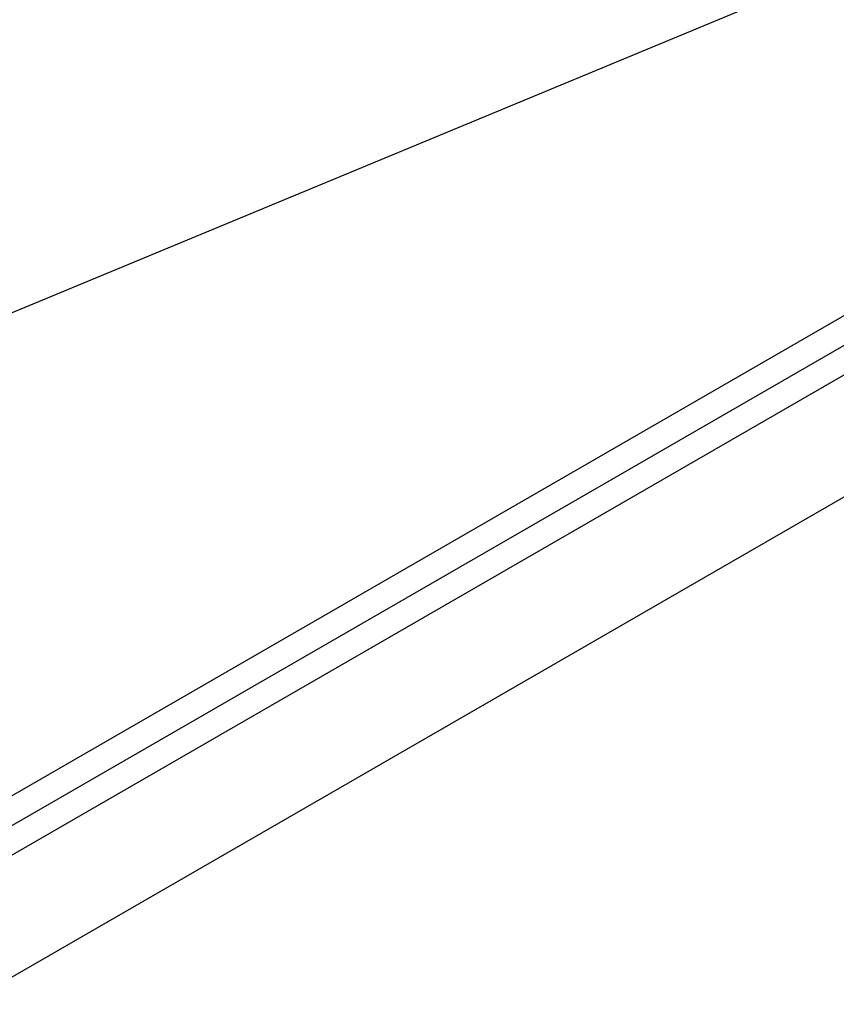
# Model space of a CAD drawing. Header units: millimetres. Extents: x -11430 to 11430, y -488 to 4365.
# Tile 36 of 92: x 2333 to 2476, y 1000 to 1172. Entities that reach past the tile are written whole.
import ezdxf

# ---------------------------------------------------------------- set-up
doc = ezdxf.new("R2010")
doc.units = ezdxf.units.MM
doc.header["$LTSCALE"] = 15
doc.layers.add('_Sichtbarkanten', color=7, linetype='Continuous', lineweight=25)

msp = doc.modelspace()

# ---------------------------------------------------------------- linework, layer by layer
at = {"layer": '_Sichtbarkanten'}
for p, q in [((2853.623, 1337.66), (2314.248, 1113.754)), ((2853.623, 1337.66), (2323.788, 1031.759)), ((2323.788, 1026.574), (2853.623, 1332.475)), ((2862.604, 1332.475), (2323.788, 1021.39)), ((2862.604, 1311.123), (2323.788, 1000.038))]:
    msp.add_line(p, q, dxfattribs=at)

doc.saveas('drawing.dxf')
